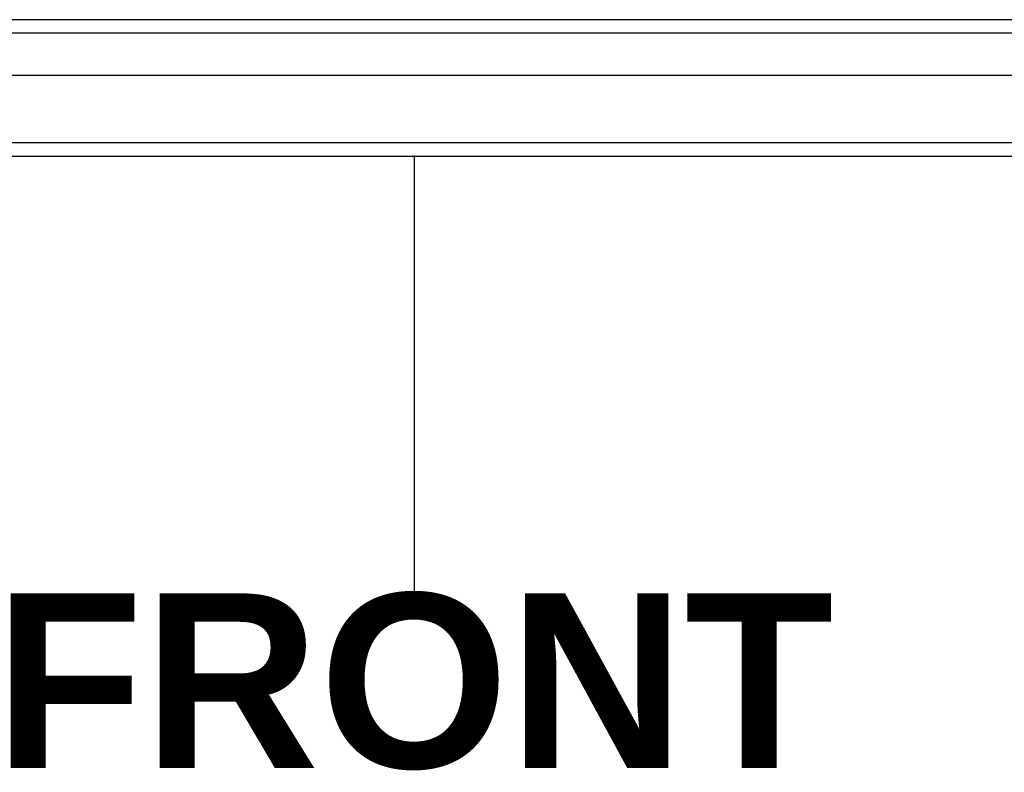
# Model space of a CAD drawing. Header units: inches. Extents: x 0 to 149, y -11 to 97.
# Tile 13 of 65: x 71.52 to 77.58, y 37.49 to 42.12. Entities that reach past the tile are written whole.
import ezdxf

# ---------------------------------------------------------------- set-up
doc = ezdxf.new("R2010")
doc.units = ezdxf.units.IN
doc.header["$LTSCALE"] = 8.944272
doc.header["$MEASUREMENT"] = 0
doc.layers.get('0').update_dxf_attribs({"lineweight": 25})
for name, color, linetype, lineweight in [('Sketch Geometry(ANSI)', 7, 'Continuous', 25), ('Symbols(ANSI)', 7, 'Continuous', 25), ('Visible Edges(ANSI)', 7, 'Continuous', 25), ('Visible Tangent Edges(ANSI)', 7, 'Continuous', 25)]:
    doc.layers.add(name, color=color, linetype=linetype, lineweight=lineweight)
doc.styles.add('Dimension-ANSI', font='arialbd.ttf')

# ---------------------------------------------------------------- blocks, each defined once
blk = doc.blocks.new('FRONT-5412ESW202010B_merged.idw')
at = {"layer": 'Sketch Geometry(ANSI)'}
blk.add_line((0, 0.15), (0, -0.15), dxfattribs=at)
at = {"layer": 'Symbols(ANSI)', "color": 7, "insert": (0, -0.21192), "char_height": 0.12, "attachment_point": 5, "style": 'Dimension-ANSI'}
blk.add_mtext('\\fArial|b1|i0;FRONT', dxfattribs=at)

msp = doc.modelspace()

# ---------------------------------------------------------------- linework, layer by layer
at = {"layer": 'Visible Edges(ANSI)'}
for p, q in [((82.765, 42.12083), (65.12434, 42.12083)), ((82.87134, 41.7775), (65.01801, 41.7775)), ((64.33644, 41.28157), (83.55291, 41.28157))]:
    msp.add_line(p, q, dxfattribs=at)
at = {"layer": 'Visible Tangent Edges(ANSI)'}
for p, q in [((65.01291, 42.03944), (82.87643, 42.03944)), ((83.55291, 41.36297), (64.41783, 41.36297))]:
    msp.add_line(p, q, dxfattribs=at)

# ---------------------------------------------------------------- block references
at = {"xscale": 8.94427190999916, "yscale": 8.94427190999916, "zscale": 8.94427190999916}
msp.add_blockref('FRONT-5412ESW202010B_merged.idw', (73.94467, 39.94345), dxfattribs=at)

doc.saveas('drawing.dxf')
